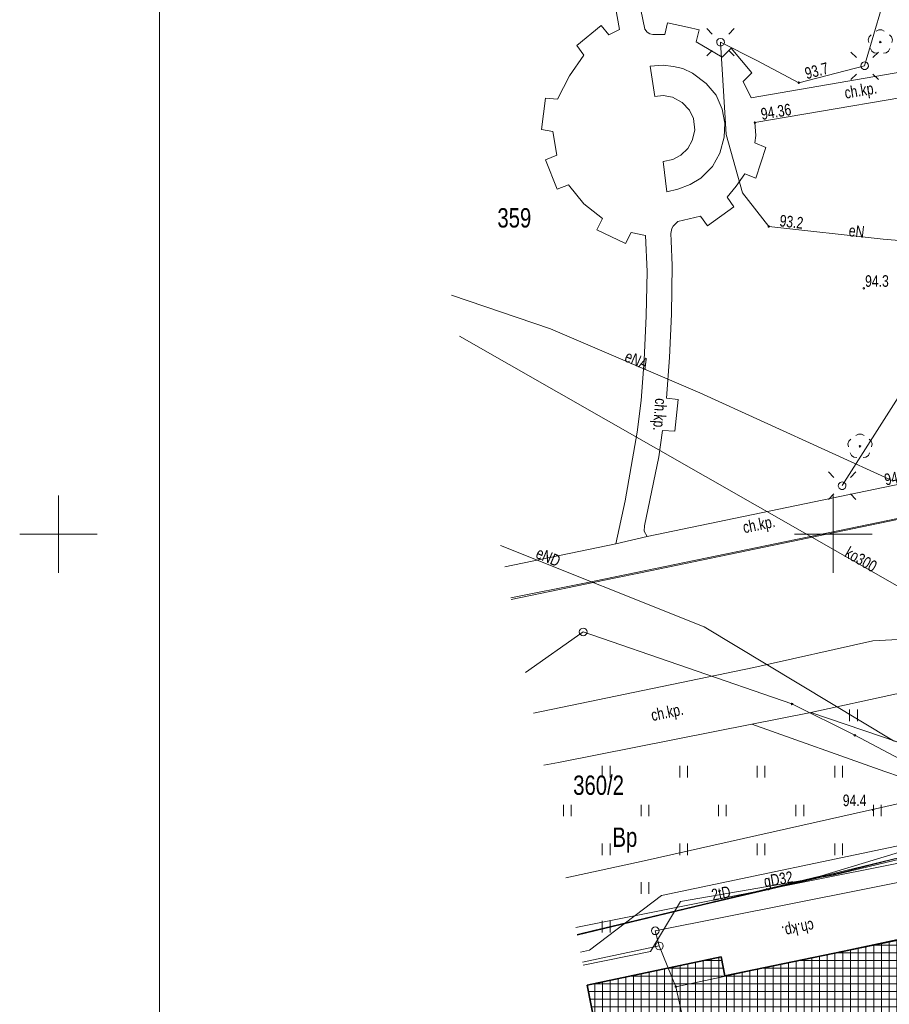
# Model space of a CAD drawing. Header units: metres. Extents: x -320 to 5572509, y -47 to 5960263.
# Tile 13 of 59: x 5572048 to 5572104, y 5960070 to 5960133. Entities that reach past the tile are written whole.
import ezdxf

# ---------------------------------------------------------------- set-up
doc = ezdxf.new("R2010")
doc.units = ezdxf.units.M
doc.header["$MEASUREMENT"] = 0
for name, color, linetype in [('202-Punkt_graniczny_stabilizowa', 7, 'Continuous'), ('203-Punkt_zalamania_granicy_dzi', 7, 'Continuous'), ('210-Oznaczenie_uzytku', 7, 'Continuous'), ('211-Nr_dzialki', 7, 'Continuous'), ('218-Granica_uzytku', 7, 'Continuous'), ('219-Linia_granicy', 7, 'Continuous'), ('312-Budynek__powierzchnia_', 7, 'Continuous'), ('801-Punkt_okreslonej_wysokosci', 7, 'Continuous'), ('chodnik__powierzchnia_', 7, 'Continuous'), ('chodnik__powierzchnia_-Atr17', 7, 'Continuous'), ('drzewo_lisciaste__punkt_', 7, 'Continuous'), ('kraweznik__linia_', 7, 'Continuous'), ('latarnia__punkt_', 7, 'Continuous'), ('Nowe_0', 7, 'Continuous'), ('Nowe_810-G Ogólne', 7, 'Continuous'), ('przewod_elektroenergetyczny_-_p', 7, 'Continuous'), ('przewod_elektroenergetyczny__li', 7, 'Continuous'), ('przewod_gazowy__linia_', 7, 'Continuous'), ('przewod_gazowy__linia_-Atr1', 7, 'Continuous'), ('przewod_kanalizacyjny__linia_', 7, 'Continuous'), ('przewod_kanalizacyjny__linia_-A', 7, 'Continuous'), ('przewod_telekomunikacyjny__lini', 7, 'Continuous'), ('punkt_o_okreslonej_wysokosci__s', 7, 'Continuous'), ('punkt_wysokosciowy_naturalny', 7, 'Continuous'), ('punkt_wysokosciowy_naturalny-At', 7, 'Continuous'), ('punkt_wysokosciowy_sztuczny', 7, 'Continuous'), ('punkt_wysokosciowy_sztuczny-Atr', 7, 'Continuous'), ('rura_ochronna_-_przewod_elektro', 7, 'Continuous'), ('siatka500', 7, 'Continuous'), ('trawnik__powierzchnia_', 7, 'Continuous'), ('trawnik__powierzchnia__-_symbol', 7, 'Continuous')]:
    doc.layers.add(name, color=color, linetype=linetype)
doc.styles.add('GENERATED_STYLE_1', font='arial.ttf')

# ---------------------------------------------------------------- blocks, each defined once
blk = doc.blocks.new('Wypełnienie_24', base_point=(5572434.6074, 5960129.9804))
at = {"layer": 'Nowe_810-G Ogólne', "linetype": 'Continuous', "lineweight": 0, "true_color": 0x000000}
h = blk.add_hatch(dxfattribs=at)
h.set_pattern_fill('SIATKA_25X25', color=18, style=0, pattern_type=2)
h.set_pattern_definition([(0, (5572434.6074, 5960128.98037), (0, 0.5), []), (90, (5572434.6074, 5960128.98037), (-0.5, 0), [])])
h.paths.add_polyline_path([(5572114.96, 5960057.21), (5572110.41, 5960077.67), (5572104.57, 5960076.43), (5572105.06, 5960073.99), (5572093.01, 5960071.5), (5572092.76, 5960072.71), (5572084.1114, 5960070.8874), (5572087.9401, 5960051.4117)])
at = {"layer": 'Nowe_810-G Ogólne', "color": 18, "lineweight": 35, "true_color": 0x030303}
for p, q in [((5572110.41, 5960077.67), (5572104.57, 5960076.43)), ((5572114.96, 5960057.21), (5572110.41, 5960077.67)), ((5572104.57, 5960076.43), (5572105.06, 5960073.99)), ((5572105.06, 5960073.99), (5572093.01, 5960071.5)), ((5572092.76, 5960072.71), (5572084.1114, 5960070.8874)), ((5572093.01, 5960071.5), (5572092.76, 5960072.71)), ((5572084.1114, 5960070.8874), (5572087.9401, 5960051.4117)), ((5572087.9401, 5960051.4117), (5572114.96, 5960057.21))]:
    blk.add_line(p, q, dxfattribs=at)
blk = doc.blocks.new('EGBP04_2a')
at = {"layer": '202-Punkt_graniczny_stabilizowa', "color": 7, "lineweight": 13}
blk.add_circle((0, 0), 0.25, dxfattribs=at)
blk = doc.blocks.new('EGBP04_03')
at = {"layer": '203-Punkt_zalamania_granicy_dzi', "color": 7, "lineweight": 13}
blk.add_circle((0, 0), 0.05, dxfattribs=at)
blk = doc.blocks.new('PW01')
at = {"layer": 'punkt_o_okreslonej_wysokosci__s', "color": 7, "lineweight": 13}
for p, q in [((-0.045, 0), (-0.0318, 0.0318)), ((-0.0318, -0.0318), (-0.045, 0)), ((-0.0318, 0.0318), (0, 0.045)), ((0, 0.045), (0.0318, 0.0318)), ((0.0318, 0.0318), (0.045, 0)), ((0.045, 0), (0.0318, -0.0318)), ((0, -0.045), (-0.0318, -0.0318)), ((0.0318, -0.0318), (0, -0.045))]:
    blk.add_line(p, q, dxfattribs=at)
blk = doc.blocks.new('SM01')
at = {"layer": 'latarnia__punkt_', "color": 7, "lineweight": 13}
for p, q in [((-0.53, 0.531), (-0.883, 0.884)), ((0.531, 0.531), (0.884, 0.884)), ((-0.2475, -0.0356), (-0.2274, 0.1039)), ((-0.2274, 0.1039), (-0.1352, 0.2103)), ((-0.1352, 0.2103), (0, 0.25)), ((0, 0.25), (0.1352, 0.2103)), ((0.1352, 0.2103), (0.2274, 0.1039)), ((0.2274, 0.1039), (0.2475, -0.0356)), ((-0.53, -0.53), (-0.883, -0.883)), ((-0.1889, -0.1637), (-0.2475, -0.0356)), ((-0.0704, -0.2399), (-0.1889, -0.1637)), ((0.0704, -0.2399), (-0.0704, -0.2399)), ((0.1889, -0.1637), (0.0704, -0.2399)), ((0.2475, -0.0356), (0.1889, -0.1637)), ((0.531, -0.53), (0.884, -0.883))]:
    blk.add_line(p, q, dxfattribs=at)
blk = doc.blocks.new('TU04')
at = {"layer": 'trawnik__powierzchnia__-_symbol', "color": 7, "lineweight": 13}
for p, q in [((0, 0), (0, 0.75)), ((0.5, 0), (0.5, 0.75))]:
    blk.add_line(p, q, dxfattribs=at)
blk = doc.blocks.new('OP021')
at = {"layer": 'drzewo_lisciaste__punkt_', "color": 7, "lineweight": 13}
for p, q in [((-0.261, 0.7031), (-0.0939, 0.7888)), ((-0.0939, 0.7888), (0.0939, 0.7888)), ((0.0939, 0.7888), (0.261, 0.7031)), ((-0.7787, 0.1556), (-0.7206, 0.3337)), ((-0.7494, -0.0294), (-0.7787, 0.1556)), ((-0.7206, 0.3337), (-0.5879, 0.4658)), ((-0.05, 0), (-0.0354, 0.0354)), ((-0.0354, -0.0354), (-0.05, 0)), ((-0.0354, 0.0354), (0, 0.05)), ((0, 0.05), (0.0354, 0.0354)), ((0.0354, 0.0354), (0.05, 0)), ((0.05, 0), (0.0354, -0.0354)), ((0.5879, 0.4658), (0.7206, 0.3337)), ((0.7206, 0.3337), (0.7787, 0.1556)), ((0.7787, 0.1556), (0.7494, -0.0294)), ((-0.5394, -0.5834), (-0.6244, -0.4155)), ((-0.3871, -0.694), (-0.5394, -0.5834)), ((0, -0.05), (-0.0354, -0.0354)), ((0.0354, -0.0354), (0, -0.05)), ((0.5394, -0.5834), (0.3871, -0.694)), ((0.6244, -0.4155), (0.5394, -0.5834)), ((-0.201, -0.7226), (-0.3871, -0.694)), ((0.3871, -0.694), (0.201, -0.7226))]:
    blk.add_line(p, q, dxfattribs=at)
blk = doc.blocks.new('RTPW01')
at = {"layer": '801-Punkt_okreslonej_wysokosci', "color": 7, "lineweight": 13}
blk.add_circle((0, 0), 0.05, dxfattribs=at)
blk = doc.blocks.new('PW02')
at = {"layer": 'punkt_wysokosciowy_sztuczny', "color": 7, "lineweight": 13}
for p, q in [((-0.045, 0), (-0.0318, 0.0318)), ((-0.0318, -0.0318), (-0.045, 0)), ((-0.0318, 0.0318), (0, 0.045)), ((0, 0.045), (0.0318, 0.0318)), ((0.0318, 0.0318), (0.045, 0)), ((0.045, 0), (0.0318, -0.0318)), ((0, -0.045), (-0.0318, -0.0318)), ((0.0318, -0.0318), (0, -0.045))]:
    blk.add_line(p, q, dxfattribs=at)

msp = doc.modelspace()

# ---------------------------------------------------------------- linework, layer by layer
at = {"layer": '218-Granica_uzytku', "color": 3, "lineweight": 18, "flags": 128}
for points in [[(5572105.8, 5960101.3), (5572087.55, 5960097.51)], [(5572087.55, 5960097.51), (5572105.8, 5960101.3)], [(5572087.55, 5960097.51), (5572085.85, 5960097.16)], [(5572085.85, 5960097.16), (5572087.55, 5960097.51)], [(5572085.85, 5960097.16), (5572079.218, 5960095.781)], [(5572079.218, 5960095.781), (5572085.85, 5960097.16)], [(5572080.144, 5960091.068), (5572083.86, 5960093.69)], [(5572083.86, 5960093.69), (5572080.144, 5960091.068)], [(5572083.86, 5960093.69), (5572097.33, 5960089.04)], [(5572097.33, 5960089.04), (5572083.86, 5960093.69)], [(5572097.33, 5960089.04), (5572101.38, 5960087.02)], [(5572101.38, 5960087.02), (5572097.33, 5960089.04)], [(5572101.38, 5960087.02), (5572115.19, 5960079.71)], [(5572115.19, 5960079.71), (5572101.38, 5960087.02)], [(5572115.19, 5960079.71), (5572088.51, 5960074.4)], [(5572088.51, 5960074.4), (5572115.19, 5960079.71)], [(5572088.51, 5960074.4), (5572088.77, 5960073.42)], [(5572088.77, 5960073.42), (5572088.51, 5960074.4)], [(5572088.77, 5960073.42), (5572083.82, 5960072.369)], [(5572083.82, 5960072.369), (5572088.77, 5960073.42)]]:
    msp.add_lwpolyline(points, dxfattribs=at)
at = {"layer": '219-Linia_granicy', "color": 178, "lineweight": 18, "flags": 128}
for points in [[(5572083.86, 5960093.69), (5572080.144, 5960091.068)], [(5572097.33, 5960089.04), (5572083.86, 5960093.69)], [(5572101.38, 5960087.02), (5572097.33, 5960089.04)], [(5572115.19, 5960079.71), (5572101.38, 5960087.02)], [(5572115.19, 5960079.71), (5572088.51, 5960074.4)], [(5572088.77, 5960073.42), (5572088.51, 5960074.4)], [(5572088.77, 5960073.42), (5572083.82, 5960072.369)], [(5572088.77, 5960073.42), (5572089.84, 5960070.79)], [(5572089.84, 5960070.79), (5572090.86, 5960066.18)]]:
    msp.add_lwpolyline(points, dxfattribs=at)
at = {"layer": '312-Budynek__powierzchnia_', "color": 7, "lineweight": 13, "flags": 128}
for points in [[(5572089.84, 5960070.79), (5572110.96, 5960075.3)], [(5572090.86, 5960066.18), (5572089.84, 5960070.79)]]:
    msp.add_lwpolyline(points, dxfattribs=at)
at = {"layer": 'chodnik__powierzchnia_', "color": 7, "lineweight": 13, "flags": 128}
for points in [[(5572085.86, 5960134.5), (5572086.21, 5960132.57), (5572085.52, 5960132.23), (5572085.03, 5960132.84), (5572083.46, 5960131.54), (5572083.9, 5960130.92), (5572082.97, 5960129.58), (5572082.2, 5960128.07), (5572081.43, 5960128.14), (5572081.18, 5960126.11), (5572081.9, 5960125.99), (5572082.15, 5960124.47), (5572081.43, 5960124.16), (5572082.17, 5960122.26), (5572082.92, 5960122.55), (5572083.91, 5960121.32), (5572085.1, 5960120.37), (5572084.75, 5960119.65), (5572086.6, 5960118.77), (5572086.95, 5960119.48), (5572087.89, 5960119.27), (5572087.99, 5960116.96), (5572087.93, 5960114.09), (5572087.79, 5960111.23), (5572087.61, 5960108.62), (5572087.35, 5960106.59), (5572086.56, 5960102.15), (5572085.97, 5960099.37), (5572087.99, 5960099.85), (5572087.8, 5960100.2), (5572087.82, 5960100.53), (5572088.75, 5960105), (5572088.98, 5960106.68), (5572089.78, 5960106.65), (5572089.99, 5960108.7), (5572089.24, 5960108.77), (5572089.42, 5960111.41), (5572089.56, 5960114.19), (5572089.6, 5960117.34), (5572089.54, 5960118.93), (5572089.52, 5960119.4), (5572089.59, 5960119.73), (5572089.67, 5960119.88), (5572089.97, 5960120.17), (5572091.42, 5960120.53), (5572091.89, 5960119.91), (5572093.57, 5960121.13), (5572093.14, 5960121.76), (5572093.74, 5960122.47), (5572094.28, 5960123.25), (5572095.01, 5960122.97), (5572095.64, 5960124.96), (5572094.93, 5960125.25), (5572094.99, 5960125.73), (5572094.94, 5960126.56), (5572108.6, 5960128.89)], [(5572108.29, 5960130.51), (5572094.69, 5960128.16), (5572094.19, 5960129.22), (5572094.74, 5960129.77), (5572093.41, 5960131.36), (5572092.83, 5960130.79), (5572091.16, 5960131.78), (5572091.35, 5960132.56), (5572090.59, 5960132.72), (5572089.3, 5960133), (5572089.13, 5960132.25), (5572088.36, 5960132.26), (5572088.15, 5960132.3), (5572087.98, 5960132.39), (5572087.84, 5960132.59), (5572087.46, 5960134.49)], [(5572106.11, 5960103.61), (5572087.99, 5960099.85), (5572085.97, 5960099.37), (5572078.802, 5960097.898)], [(5572079.197, 5960095.887), (5572083.95, 5960096.83), (5572104.87, 5960101.16)], [(5572084.111, 5960070.887), (5572091.44, 5960072.44), (5572092.76, 5960072.71), (5572093.01, 5960071.5), (5572105.06, 5960073.99), (5572104.57, 5960076.43), (5572110.41, 5960077.67), (5572110.65, 5960077.04), (5572120.36, 5960079.13), (5572119.45, 5960082.53), (5572118.82, 5960084.16), (5572117.58, 5960086.7), (5572116.01, 5960088.65), (5572114.04, 5960090.52), (5572111.66, 5960091.87), (5572108.08, 5960093.04), (5572105.44, 5960093.27), (5572102.55, 5960093.12), (5572094.86, 5960091.39), (5572080.66, 5960088.444)], [(5572081.319, 5960085.093), (5572082.26, 5960085.27), (5572094.74, 5960087.74), (5572098.55, 5960088.49), (5572104.08, 5960089.7), (5572107.12, 5960089.62), (5572108.94, 5960089.24), (5572110.09, 5960088.82), (5572111.5, 5960087.89), (5572111.75, 5960087.41), (5572110.97, 5960086.04), (5572110.34, 5960084.19), (5572109.4, 5960082.65), (5572108.8, 5960081.93), (5572108.07, 5960081.27), (5572107.06, 5960080.7), (5572105.72, 5960080.21), (5572088.92, 5960076.67), (5572084.27, 5960073.15), (5572083.691, 5960073.025)]]:
    msp.add_lwpolyline(points, dxfattribs=at)
for points in [[(5572088.49, 5960128.24), (5572088.18, 5960130.21), (5572089.03, 5960130.26), (5572089.69, 5960130.19), (5572090.28, 5960130.05), (5572090.92, 5960129.76), (5572091.8, 5960129.09), (5572092.43, 5960128.33), (5572092.82, 5960127.42), (5572093, 5960126.52), (5572092.96, 5960125.62), (5572092.68, 5960124.58), (5572092.2, 5960123.74), (5572091.46, 5960122.98), (5572090.76, 5960122.56), (5572089.97, 5960122.27), (5572089.26, 5960122.1), (5572089.02, 5960124.06), (5572089.65, 5960124.19), (5572090.17, 5960124.47), (5572090.61, 5960124.89), (5572090.9, 5960125.4), (5572091.06, 5960126.07), (5572090.97, 5960126.83), (5572090.71, 5960127.37), (5572090.25, 5960127.86), (5572089.62, 5960128.2), (5572089.02, 5960128.31)], [(5572094.74, 5960087.74), (5572103.32, 5960084.68), (5572106.35, 5960083.64), (5572109.4, 5960082.65), (5572110.34, 5960084.19), (5572110.97, 5960086.04), (5572108.13, 5960087.12), (5572107.53, 5960085.44), (5572098.55, 5960088.49)]]:
    msp.add_lwpolyline(points, close=True, dxfattribs=at)
at = {"layer": 'kraweznik__linia_', "color": 7, "lineweight": 13, "flags": 128}
for points in [[(5572079.197, 5960095.887), (5572083.95, 5960096.83), (5572104.87, 5960101.16)], [(5572118.28, 5960069.16), (5572120.31, 5960071.37), (5572120.49, 5960071.9), (5572120.49, 5960072.53), (5572120.05, 5960072.91), (5572119.47, 5960072.88), (5572117.86, 5960071.32), (5572117.16, 5960074.94), (5572120.61, 5960078.21), (5572119.45, 5960082.53), (5572118.82, 5960084.16), (5572117.58, 5960086.7), (5572116.01, 5960088.65), (5572114.04, 5960090.52), (5572111.66, 5960091.87), (5572108.08, 5960093.04), (5572105.44, 5960093.27), (5572102.55, 5960093.12), (5572094.86, 5960091.39), (5572080.66, 5960088.444)]]:
    msp.add_lwpolyline(points, dxfattribs=at)
at = {"layer": 'Nowe_0', "color": 7, "lineweight": 13}
msp.add_line((5572056.528, 5960014.686), (5572056.528, 5960262.981), dxfattribs=at)
at = {"layer": 'przewod_elektroenergetyczny_-_p', "color": 1, "lineweight": 18, "flags": 128}
msp.add_lwpolyline([(5572083.475, 5960074.122), (5572104.3, 5960079.12), (5572114.68, 5960081.77), (5572118.13, 5960078.96), (5572123.08, 5960055.15), (5572124.098, 5960050.219)], dxfattribs=at)
at = {"layer": 'przewod_elektroenergetyczny__li', "color": 1, "lineweight": 18, "flags": 128}
for points in [[(5572067.793, 5960153.895), (5572083.6, 5960157.16), (5572087.1, 5960157.67), (5572092.57, 5960157.81), (5572100.92, 5960158.02), (5572101.66, 5960157.1), (5572104.61, 5960145.74), (5572105.4, 5960141.78), (5572102.02, 5960130.23), (5572097.78, 5960129.14), (5572095.07, 5960130.57), (5572092.72, 5960131.75), (5572093.08, 5960125.79), (5572094.14, 5960122.04), (5572095.83, 5960119.85), (5572103.22, 5960119.03), (5572108.4, 5960118.61), (5572110.04, 5960118.11), (5572108.81, 5960116.09), (5572100.57, 5960103.13)], [(5572103.84, 5960103.45), (5572091.38, 5960109.13), (5572081.75, 5960113.26), (5572075.358, 5960115.417)], [(5572122.431, 5960049.879), (5572121.42, 5960054.47), (5572122.5, 5960055.97), (5572121.09, 5960056.5), (5572115.22, 5960080.91), (5572113.65, 5960083.41), (5572112.95, 5960083.96), (5572103.89, 5960086.67), (5572091.67, 5960094.02), (5572078.532, 5960099.266)], [(5572124.119, 5960050.224), (5572122.94, 5960055.82), (5572121.21, 5960064.37), (5572118.13, 5960078.96), (5572114.68, 5960081.77), (5572100.7, 5960078.2), (5572084.61, 5960074.44), (5572083.468, 5960074.162)], [(5572083.468, 5960074.16), (5572099.24, 5960077.94), (5572111.59, 5960081.69), (5572117.83, 5960080.35), (5572123.942, 5960050.188)]]:
    msp.add_lwpolyline(points, dxfattribs=at)
at = {"layer": 'przewod_gazowy__linia_', "color": 30, "lineweight": 18, "flags": 128}
msp.add_lwpolyline([(5572118.47, 5960083.18), (5572117.81, 5960082.94), (5572107.42, 5960079.77), (5572099.99, 5960078), (5572090.14, 5960076.3), (5572088.2, 5960073.07), (5572083.857, 5960072.183)], dxfattribs=at)
at = {"layer": 'przewod_kanalizacyjny__linia_', "color": 34, "lineweight": 18, "flags": 128}
for points in [[(5572126.7, 5960083.78), (5572075.877, 5960112.773)], [(5572082.75, 5960077.813), (5572087.79, 5960078.92), (5572125.4, 5960087.38)]]:
    msp.add_lwpolyline(points, dxfattribs=at)
at = {"layer": 'przewod_telekomunikacyjny__lini', "color": 30, "lineweight": 18, "flags": 128}
msp.add_lwpolyline([(5572153.64, 5960088.89), (5572128.89, 5960083.58), (5572117.18, 5960081.37), (5572112.07, 5960080.34), (5572083.38, 5960074.608)], dxfattribs=at)
at = {"layer": 'rura_ochronna_-_przewod_elektro', "color": 1, "lineweight": 18, "flags": 128}
msp.add_lwpolyline([(5572083.468, 5960074.16), (5572099.24, 5960077.94), (5572111.59, 5960081.69), (5572117.83, 5960080.35), (5572123.942, 5960050.188)], dxfattribs=at)
at = {"layer": 'siatka500', "color": 7, "lineweight": 13, "flags": 128}
for points in [[(5572050, 5960097.5), (5572050, 5960102.5)], [(5572100, 5960097.5), (5572100, 5960102.5)], [(5572047.5, 5960100), (5572052.5, 5960100)], [(5572097.5, 5960100), (5572102.5, 5960100)]]:
    msp.add_lwpolyline(points, dxfattribs=at)
at = {"layer": 'trawnik__powierzchnia_', "color": 7, "lineweight": 13, "flags": 128}
msp.add_lwpolyline([(5572098.55, 5960088.49), (5572107.53, 5960085.44), (5572108.13, 5960087.12), (5572110.97, 5960086.04), (5572111.75, 5960087.41), (5572111.5, 5960087.89), (5572110.09, 5960088.82), (5572108.94, 5960089.24), (5572107.12, 5960089.62), (5572104.08, 5960089.7)], close=True, dxfattribs=at)
for points in [[(5572094.74, 5960087.74), (5572082.26, 5960085.27), (5572081.319, 5960085.093)], [(5572083.691, 5960073.025), (5572084.27, 5960073.15), (5572088.92, 5960076.67), (5572105.72, 5960080.21), (5572107.06, 5960080.7), (5572108.07, 5960081.27), (5572108.8, 5960081.93), (5572109.4, 5960082.65), (5572106.35, 5960083.64), (5572103.32, 5960084.68), (5572094.74, 5960087.74)]]:
    msp.add_lwpolyline(points, dxfattribs=at)

# ---------------------------------------------------------------- block references
at = {"layer": '202-Punkt_graniczny_stabilizowa', "color": 7, "lineweight": 13}
for p in [(5572083.86, 5960093.69), (5572088.51, 5960074.4), (5572088.77, 5960073.42)]:
    msp.add_blockref('EGBP04_2a', p, dxfattribs=at)
at = {"layer": '203-Punkt_zalamania_granicy_dzi', "color": 7, "lineweight": 13}
for p in [(5572097.33, 5960089.04), (5572101.38, 5960087.02), (5572089.84, 5960070.79)]:
    msp.add_blockref('EGBP04_03', p, dxfattribs=at)
at = {"layer": 'drzewo_lisciaste__punkt_', "color": 94, "lineweight": 18}
for p in [(5572103.03, 5960131.76), (5572101.72, 5960105.67)]:
    msp.add_blockref('OP021', p, dxfattribs=at)
at = {"layer": 'latarnia__punkt_', "color": 7, "lineweight": 13}
for p in [(5572092.72, 5960131.75), (5572102.02, 5960130.23), (5572100.57, 5960103.13)]:
    msp.add_blockref('SM01', p, dxfattribs=at)
at = {"layer": 'Nowe_810-G Ogólne', "color": 7, "lineweight": 13}
msp.add_blockref('Wypełnienie_24', (5572434.607, 5960129.98), dxfattribs=at)
at = {"layer": 'punkt_o_okreslonej_wysokosci__s', "color": 1, "lineweight": 18}
for p in [(5572097.78, 5960129.14), (5572095.83, 5960119.85)]:
    msp.add_blockref('PW01', p, dxfattribs=at)
at = {"layer": 'punkt_wysokosciowy_naturalny', "color": 7, "lineweight": 13}
for p in [(5572101.97, 5960115.87), (5572102.56, 5960082.2)]:
    msp.add_blockref('RTPW01', p, dxfattribs=at)
at = {"layer": 'punkt_wysokosciowy_sztuczny', "color": 7, "lineweight": 13}
msp.add_blockref('PW02', (5572094.94, 5960126.56), dxfattribs=at)
at = {"layer": 'trawnik__powierzchnia__-_symbol', "color": 7, "lineweight": 13}
for p in [(5572101.05, 5960087.94), (5572085.09, 5960084.29), (5572090.09, 5960084.29), (5572095.09, 5960084.29), (5572100.09, 5960084.29), (5572082.59, 5960081.79), (5572087.59, 5960081.79), (5572092.59, 5960081.79), (5572097.59, 5960081.79), (5572102.59, 5960081.79), (5572085.09, 5960079.29), (5572090.09, 5960079.29), (5572095.09, 5960079.29), (5572100.09, 5960079.29), (5572087.59, 5960076.79), (5572085.09, 5960074.29)]:
    msp.add_blockref('TU04', p, dxfattribs=at)

# ---------------------------------------------------------------- texts
at = {"layer": '210-Oznaczenie_uzytku', "color": 3, "lineweight": 18, "insert": (5572085.749, 5960079.439), "char_height": 1.25, "attachment_point": 7, "style": 'GENERATED_STYLE_1'}
msp.add_mtext('\\A1;{\\W0.750000x;\\pql;\\fArial|b0|i0|c238|p38;Bp}', dxfattribs=at)
at = {"layer": '211-Nr_dzialki', "color": 178, "lineweight": 18, "char_height": 1.25, "attachment_point": 1, "style": 'GENERATED_STYLE_1'}
for s, insert in [('\\A1;{\\W0.750000x;\\pql;\\fArial|b0|i0|c238|p38;359}', (5572078.324, 5960121.042)), ('\\A1;{\\W0.750000x;\\pql;\\fArial|b0|i0|c238|p38;360/2}', (5572083.214, 5960084.422))]:
    msp.add_mtext(s, dxfattribs=dict(at, insert=insert))
at = {"layer": 'chodnik__powierzchnia_-Atr17', "color": 7, "lineweight": 13, "char_height": 0.75, "attachment_point": 7, "style": 'GENERATED_STYLE_1'}
for insert, rotation in [((5572100.827, 5960127.877), 9.68), ((5572088.286, 5960108.807), 266.055), ((5572094.291, 5960099.83), 11.693), ((5572088.371, 5960087.71), 11.722), ((5572098.62, 5960075.308), 191.675)]:
    msp.add_mtext('\\A1;{\\W0.750000x;\\pql;\\fArial|b0|i0|c238|p38;ch.kp.}', dxfattribs=dict(at, insert=insert, rotation=rotation))
at = {"layer": 'przewod_elektroenergetyczny__li', "color": 1, "lineweight": 18, "char_height": 0.75, "attachment_point": 4, "style": 'GENERATED_STYLE_1'}
for s, insert, rotation in [('\\A1;{\\W0.750000x;\\pql;\\fArial|b0|i0|c238|p38;eN}', (5572101.006, 5960119.605), 353.668), ('\\A1;{\\W0.750000x;\\pql;\\fArial|b0|i0|c238|p38;eNA}', (5572086.612, 5960111.528), 336.787), ('\\A1;{\\W0.750000x;\\pql;\\fArial|b0|i0|c238|p38;eND}', (5572080.883, 5960098.834), 336.682)]:
    msp.add_mtext(s, dxfattribs=dict(at, insert=insert, rotation=rotation))
at = {"layer": 'przewod_gazowy__linia_-Atr1', "color": 7, "lineweight": 13, "insert": (5572095.545, 5960077.463), "char_height": 0.75, "attachment_point": 4, "rotation": 9.792, "style": 'GENERATED_STYLE_1'}
msp.add_mtext('\\A1;{\\W0.750000x;\\pql;\\fArial|b0|i0|c238|p38;gD32}', dxfattribs=at)
at = {"layer": 'przewod_kanalizacyjny__linia_-A', "color": 34, "lineweight": 18, "insert": (5572100.854, 5960098.9), "char_height": 0.75, "attachment_point": 4, "rotation": 330.296, "style": 'GENERATED_STYLE_1'}
msp.add_mtext('\\A1;{\\W0.750000x;\\pql;\\fArial|b0|i0|c238|p38;ko300}', dxfattribs=at)
at = {"layer": 'przewod_telekomunikacyjny__lini', "color": 30, "lineweight": 18, "insert": (5572092.154, 5960076.698), "char_height": 0.75, "attachment_point": 4, "rotation": 11.299, "style": 'GENERATED_STYLE_1'}
msp.add_mtext('\\A1;{\\W0.750000x;\\pql;\\fArial|b0|i0|c238|p38;2tD}', dxfattribs=at)
at = {"layer": 'punkt_o_okreslonej_wysokosci__s', "color": 1, "lineweight": 18, "char_height": 0.75, "attachment_point": 7, "style": 'GENERATED_STYLE_1'}
for s, insert, rotation in [('\\A1;{\\W0.750000x;\\pql;\\fArial|b0|i0|c238|p38;93.7}', (5572098.277, 5960129.35), 14.417), ('\\A1;{\\W0.750000x;\\pql;\\fArial|b0|i0|c238|p38;93.2}', (5572096.499, 5960119.863), 353.668)]:
    msp.add_mtext(s, dxfattribs=dict(at, insert=insert, rotation=rotation))
at = {"layer": 'punkt_wysokosciowy_naturalny-At', "color": 7, "lineweight": 13, "char_height": 0.75, "attachment_point": 7, "style": 'GENERATED_STYLE_1'}
for s, insert in [('\\A1;{\\W0.750000x;\\pql;\\fArial|b0|i0|c238|p38;94.3}', (5572102.05, 5960115.953)), ('\\A1;{\\W0.750000x;\\pql;\\fArial|b0|i0|c238|p38;94.4}', (5572100.61, 5960082.433))]:
    msp.add_mtext(s, dxfattribs=dict(at, insert=insert))
at = {"layer": 'punkt_wysokosciowy_sztuczny-Atr', "color": 7, "lineweight": 13, "char_height": 0.75, "attachment_point": 7, "style": 'GENERATED_STYLE_1'}
for insert, rotation in [((5572095.395, 5960126.725), 9.68), ((5572103.382, 5960103.127), 11.723)]:
    msp.add_mtext('\\A1;{\\W0.750000x;\\pql;\\fArial|b0|i0|c238|p38;94.36}', dxfattribs=dict(at, insert=insert, rotation=rotation))

doc.saveas('drawing.dxf')
